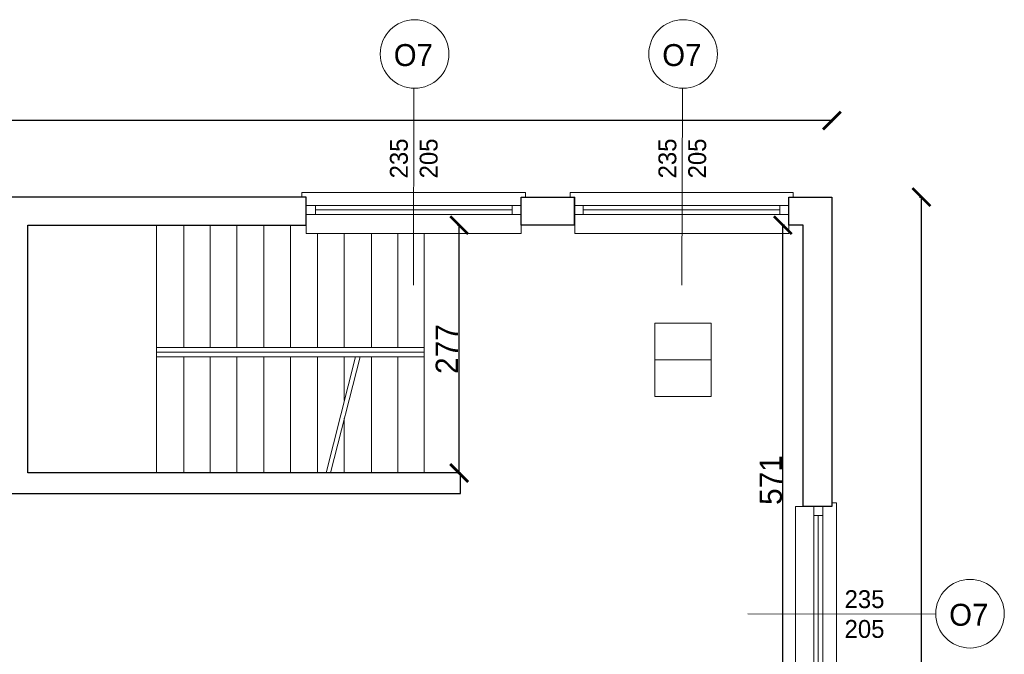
# Model space of a CAD drawing. Header units: centimetres. Extents: x -17621 to 77377, y -18613 to 66.
# Tile 119 of 173: x 32851 to 33954, y -16378 to -15668. Entities that reach past the tile are written whole.
import ezdxf

# ---------------------------------------------------------------- set-up
doc = ezdxf.new("R2010")
doc.units = ezdxf.units.CM
doc.layers.add('0-wymiarowanie rys.CAD', color=5, linetype='Continuous', lineweight=0, true_color=0x0000ff)
for name, color, linetype, lineweight in [('a_drzwi i okna', 2, 'Continuous', 0), ('a_inwentaryzacja', 141, 'Continuous', 0), ('a_wymiarowanie', 211, 'Continuous', 0), ('pomieszczenia', 191, 'Continuous', 5)]:
    doc.layers.add(name, color=color, linetype=linetype, lineweight=lineweight)
doc.layers.add('PDF3_A250 SCHODY', color=7, linetype='Continuous')
doc.layers.add('PDF3_A310 STOLARKA ZEWNĘTRZNA', color=7, linetype='Continuous')
doc.styles.add('PDF Century Gothic', font='GOTHIC.TTF')
doc.dimstyles.new('ISO-25', dxfattribs={"dimtxt": 25, "dimasz": 20, "dimexe": 0.6, "dimexo": 0.375, "dimtad": 1, "dimdec": 0, "dimtxsty": 'PDF Century Gothic', "dimblk": 'ARCHTICK', "dimcen": 2.5, "dimadec": 1, "dimazin": 0, "dimtfac": 1, "dimtdec": 0, "dimtmove": 0, "dimatfit": 3, "dimldrblk": 'ARCHTICK', "dimfxl": 2, "dimfxlon": 1, "dimarcsym": 0})

# ---------------------------------------------------------------- blocks, each defined once
blk = doc.blocks.new('_ArchTick')
at = {"color": 0, "linetype": 'ByBlock', "const_width": 0.15}
blk.add_lwpolyline([(-0.5, -0.5), (0.5, 0.5)], dxfattribs=at)
blk = doc.blocks.new('*D337')
at = {"layer": 'a_wymiarowanie', "color": 0, "linetype": 'Continuous', "lineweight": -2, "transparency": 16777216}
for p, q in [((33707.6, -15897.9), (33705, -15897.9)), ((33705.6, -16468.5), (33705.6, -15897.9)), ((33707.6, -16468.5), (33705, -16468.5))]:
    blk.add_line(p, q, dxfattribs=at)
at = {"layer": 'Defpoints', "color": 0, "linetype": 'Continuous', "transparency": 16777216}
for p in [(33705.6, -15897.9), (33728.3, -15897.9), (33728.3, -16468.5)]:
    blk.add_point(p, dxfattribs=at)
at = {"layer": 'a_wymiarowanie', "color": 0, "linetype": 'Continuous', "lineweight": -2, "transparency": 16777216, "xscale": 20, "yscale": 20, "zscale": 20}
for p, rotation in [((33705.6, -15897.9), 90), ((33705.6, -16468.5), 270)]:
    blk.add_blockref('_ArchTick', p, dxfattribs=dict(at, rotation=rotation))
at = {"layer": 'a_wymiarowanie', "color": 0, "linetype": 'Continuous', "lineweight": 0, "transparency": 16777216, "insert": (33692.2, -16183.2), "char_height": 25, "attachment_point": 5, "rotation": 90, "style": 'PDF Century Gothic'}
blk.add_mtext('571', dxfattribs=at)
blk = doc.blocks.new('*D799')
at = {"layer": 'a_wymiarowanie', "color": 0, "lineweight": -2, "transparency": 16777216}
for p, q in [((33341.2, -15897.9), (33343.8, -15897.9)), ((33343.2, -16175.3), (33343.2, -15897.9)), ((33341.2, -16175.3), (33343.8, -16175.3))]:
    blk.add_line(p, q, dxfattribs=at)
at = {"layer": 'Defpoints', "color": 0, "transparency": 16777216}
for p in [(32860.5, -15897.9), (33343.2, -15897.9), (32860.5, -16175.3)]:
    blk.add_point(p, dxfattribs=at)
at = {"layer": 'a_wymiarowanie', "color": 0, "lineweight": -2, "transparency": 16777216, "xscale": 20, "yscale": 20, "zscale": 20}
for p, rotation in [((33343.2, -15897.9), 90), ((33343.2, -16175.3), 270)]:
    blk.add_blockref('_ArchTick', p, dxfattribs=dict(at, rotation=rotation))
at = {"layer": 'a_wymiarowanie', "color": 0, "lineweight": 0, "transparency": 16777216, "insert": (33329.4, -16036.6), "char_height": 25, "attachment_point": 5, "rotation": 90, "style": 'PDF Century Gothic'}
blk.add_mtext('277', dxfattribs=at)
blk = doc.blocks.new('*D1081')
at = {"layer": '0-wymiarowanie rys.CAD', "color": 0, "linetype": 'Continuous', "lineweight": -2, "transparency": 16777216}
for p, q in [((33858.7, -15866.5), (33861.3, -15866.5)), ((33860.7, -17090), (33860.7, -15866.5)), ((33858.7, -17090), (33861.3, -17090))]:
    blk.add_line(p, q, dxfattribs=at)
at = {"layer": 'Defpoints', "color": 0, "linetype": 'Continuous', "transparency": 16777216}
for p in [(33760.5, -15866.5), (33860.7, -15866.5), (33760.5, -17090)]:
    blk.add_point(p, dxfattribs=at)
at = {"layer": '0-wymiarowanie rys.CAD', "color": 0, "linetype": 'Continuous', "lineweight": -2, "transparency": 16777216, "xscale": 20, "yscale": 20, "zscale": 20}
for p, rotation in [((33860.7, -15866.5), 90), ((33860.7, -17090), 270)]:
    blk.add_blockref('_ArchTick', p, dxfattribs=dict(at, rotation=rotation))
at = {"layer": '0-wymiarowanie rys.CAD', "color": 0, "linetype": 'Continuous', "transparency": 16777216, "insert": (33847, -16478.3), "char_height": 25, "attachment_point": 5, "rotation": 90, "style": 'PDF Century Gothic'}
blk.add_mtext('1223', dxfattribs=at)
blk = doc.blocks.new('*D1082')
at = {"layer": '0-wymiarowanie rys.CAD', "color": 0, "linetype": 'Continuous', "lineweight": -2, "transparency": 16777216}
for p, q in [((28917.6, -15782.9), (28917.6, -15780.3)), ((33760.5, -15780.9), (28917.6, -15780.9)), ((33760.5, -15782.9), (33760.5, -15780.3))]:
    blk.add_line(p, q, dxfattribs=at)
at = {"layer": 'Defpoints', "color": 0, "linetype": 'Continuous', "transparency": 16777216}
for p in [(28917.6, -15780.9), (28917.6, -15866.5), (33760.5, -15866.5)]:
    blk.add_point(p, dxfattribs=at)
at = {"layer": '0-wymiarowanie rys.CAD', "color": 0, "linetype": 'Continuous', "lineweight": -2, "transparency": 16777216, "xscale": 20, "yscale": 20, "zscale": 20, "rotation": 180}
blk.add_blockref('_ArchTick', (28917.6, -15780.9), dxfattribs=at)
at = {"layer": '0-wymiarowanie rys.CAD', "color": 0, "linetype": 'Continuous', "lineweight": -2, "transparency": 16777216, "xscale": 20, "yscale": 20, "zscale": 20}
blk.add_blockref('_ArchTick', (33760.5, -15780.9), dxfattribs=at)
at = {"layer": '0-wymiarowanie rys.CAD', "color": 0, "linetype": 'Continuous', "transparency": 16777216, "insert": (31339.1, -15767.2), "char_height": 25, "attachment_point": 5, "style": 'PDF Century Gothic'}
blk.add_mtext('4843', dxfattribs=at)

msp = doc.modelspace()

# ---------------------------------------------------------------- linework, layer by layer
at = {"layer": 'a_drzwi i okna'}
for p, q in [((33292.6, -15744.9), (33292, -15965)), ((33593.2, -15744.9), (33592.6, -15965)), ((33876.6, -16333.2), (33666.5, -16332.8))]:
    msp.add_line(p, q, dxfattribs=at)
for centre in [(33293.3, -15706.4), (33593.9, -15706.4), (33915.1, -16332.8)]:
    msp.add_circle(centre, 38.4, dxfattribs=at)
at = {"layer": 'a_inwentaryzacja', "lineweight": 25}
for points in [[(32545.3, -16198.4), (33344.8, -16198.4), (33344.8, -16175.3), (32860.5, -16175.3), (32860.5, -15897.9), (33172.1, -15897.9), (33172.1, -15866.5), (32812.2, -15866.5), (32812.2, -15897.9), (32830.9, -15897.9), (32830.9, -16182.3), (32562.5, -16182.3), (32562.5, -16002.3), (32550.6, -16002.3), (32550.6, -16182.3), (32545.3, -16182.3)], [(33412.5, -15897.9), (33412.5, -15866.5), (33471.8, -15866.5), (33471.8, -15897.9)], [(33728.3, -16212.8), (33728.3, -16192.5), (33728.3, -16179.8), (33728.3, -15897.9), (33712.2, -15897.9), (33712.2, -15866.5), (33760.5, -15866.5), (33760.5, -16212.8)]]:
    msp.add_lwpolyline(points, close=True, dxfattribs=at)
at = {"layer": 'PDF3_A250 SCHODY', "lineweight": 5}
for points in [[(33004.4, -15897.9), (33004.4, -15973.7)], [(33034.9, -15897.9), (33034.9, -16035)], [(33064.5, -15897.9), (33064.5, -16035)], [(33094.2, -15897.9), (33094.2, -16035)], [(33124.7, -15897.9), (33124.7, -16035)], [(33154.3, -15897.9), (33154.3, -16035)], [(33184.8, -15907.2), (33184.8, -16035)], [(33214.4, -15907.2), (33214.4, -16035)], [(33244.9, -15907.2), (33244.9, -16035)], [(33274.5, -15907.2), (33274.5, -16035)], [(33304.2, -15907.2), (33304.2, -16175.3)], [(33004.4, -15973.2), (33004.4, -16175.3)], [(33304.2, -16035), (33004.4, -16035), (33304.2, -16035)], [(33004.4, -16040.1), (33304.2, -16040.1), (33304.2, -16112.1)], [(33004.4, -16045.2), (33304.2, -16045.2)], [(33034.9, -16045.2), (33034.9, -16175.3)], [(33064.5, -16045.2), (33064.5, -16175.3)], [(33094.2, -16045.2), (33094.2, -16175.3)], [(33124.7, -16045.2), (33124.7, -16175.3)], [(33154.3, -16045.2), (33154.3, -16175.3)], [(33184.8, -16045.2), (33184.8, -16175.3)], [(33227.1, -16045.2), (33194.2, -16175.3)], [(33232.2, -16045.2), (33199.2, -16175.3)], [(33214.4, -16045.2), (33214.4, -16094.3)], [(33244.9, -16045.2), (33244.9, -16175.3)], [(33274.5, -16045.2), (33274.5, -16175.3)], [(33214.4, -16113.8), (33214.4, -16175.3)], [(33304.2, -16175.3), (33304.2, -16115.5)]]:
    msp.add_lwpolyline(points, dxfattribs=at)
at = {"layer": 'PDF3_A310 STOLARKA ZEWNĘTRZNA', "lineweight": 5}
for points in [[(33412.5, -15907.2), (33412.5, -15866.5), (33417.6, -15866.5), (33417.6, -15861.5), (33172.1, -15861.5), (33167, -15861.5), (33167, -15866.5), (33172.1, -15866.5), (33172.1, -15907.2)], [(33712.2, -15907.2), (33712.2, -15866.5), (33717.3, -15866.5), (33717.3, -15861.5), (33472.6, -15861.5), (33467.6, -15861.5), (33467.6, -15866.5), (33472.6, -15866.5), (33472.6, -15907.2)], [(33412.5, -15886), (33402.4, -15886), (33182.2, -15886), (33172.1, -15886), (33172.1, -15875.9), (33182.2, -15875.9), (33402.4, -15875.9), (33412.5, -15875.9)], [(33712.2, -15886), (33702.1, -15886), (33482, -15886), (33472.6, -15886), (33472.6, -15875.9), (33482, -15875.9), (33702.1, -15875.9), (33712.2, -15875.9)], [(33719.9, -16453.3), (33760.5, -16453.3), (33760.5, -16458.4), (33765.6, -16458.4), (33765.6, -16212.8), (33765.6, -16208.6), (33760.5, -16208.6), (33760.5, -16212.8), (33719.9, -16212.8)], [(33740.2, -16453.3), (33740.2, -16443.1), (33740.2, -16223), (33740.2, -16212.8), (33750.3, -16212.8), (33750.3, -16223), (33750.3, -16443.1), (33750.3, -16453.3)]]:
    msp.add_lwpolyline(points, close=True, dxfattribs=at)
for points in [[(33182.2, -15875.9), (33182.2, -15886)], [(33402.4, -15880.9), (33182.2, -15880.9)], [(33402.4, -15875.9), (33402.4, -15886)], [(33482, -15875.9), (33482, -15886)], [(33702.1, -15880.9), (33482, -15880.9)], [(33702.1, -15875.9), (33702.1, -15886)], [(33750.3, -16223), (33740.2, -16223)], [(33745.3, -16443.1), (33745.3, -16223)]]:
    msp.add_lwpolyline(points, dxfattribs=at)
at = {"layer": 'pomieszczenia'}
msp.add_line((33562.2, -16048.6), (33625.3, -16048.6), dxfattribs=at)
msp.add_lwpolyline([(33562.2, -16007.5), (33625.3, -16007.5), (33625.3, -16089.8), (33562.2, -16089.8)], close=True, dxfattribs=at)

# ---------------------------------------------------------------- texts
at = {"layer": 'a_drzwi i okna', "style": 'PDF Century Gothic'}
for s, width, gutter_width, heights, insert, char_height, attachment_point in [('O7', 220.698, 15.3, [199.8], (33270, -15720.2), 24.55, 7), ('O7', 220.698, 15.3, [199.8], (33570.6, -15720.2), 24.55, 7), ('235\\P205', 179.816, 12.5, [162.8], (33774.7, -16306.5), 20, 1), ('O7', 220.698, 15.3, [199.8], (33891.8, -16346.6), 24.55, 7)]:
    msp.add_mtext_dynamic_manual_height_columns(s, width=width, gutter_width=gutter_width, heights=heights, dxfattribs=dict(at, insert=insert, char_height=char_height, attachment_point=attachment_point))
at = {"layer": 'a_drzwi i okna', "char_height": 20, "attachment_point": 1, "rotation": 90, "style": 'PDF Century Gothic'}
for insert in [(33265.7, -15845.6), (33566.3, -15845.6)]:
    msp.add_mtext_dynamic_manual_height_columns('235\\P205', width=179.816, gutter_width=12.5, heights=[162.8], dxfattribs=dict(at, insert=insert))

# ---------------------------------------------------------------- dimensions: what is measured, and where the dimension line sits
at = {"layer": '0-wymiarowanie rys.CAD', "linetype": 'Continuous'}
dim = msp.add_linear_dim(base=(28917.6, -15780.9), p1=(33760.5, -15866.5), p2=(28917.6, -15866.5), dimstyle='ISO-25', dxfattribs=at)
dim.commit()
dim.dimension.update_dxf_attribs({"geometry": '*D1082', "text_midpoint": (31339.1, -15767.2)})
dim = msp.add_linear_dim(base=(33860.7407, -15866.5449), p1=(33760.5023, -17089.9708), p2=(33760.5023, -15866.5449), angle=90, dimstyle='ISO-25', dxfattribs=at)
dim.commit()
dim.dimension.update_dxf_attribs({"geometry": '*D1081', "text_midpoint": (33846.9869, -16478.2578)})
at = {"layer": 'a_wymiarowanie', "lineweight": 0}
dim = msp.add_linear_dim(base=(33343.2, -15897.9), p1=(32860.5, -16175.3), p2=(32860.5, -15897.9), angle=90, dimstyle='ISO-25', dxfattribs=at)
dim.commit()
dim.dimension.update_dxf_attribs({"geometry": '*D799', "text_midpoint": (33329.4, -16036.6)})
at = {"layer": 'a_wymiarowanie', "linetype": 'Continuous', "lineweight": 0}
dim = msp.add_linear_dim(base=(33705.6, -15897.9), p1=(33728.3, -16468.5), p2=(33728.3, -15897.9), angle=90, dimstyle='ISO-25', dxfattribs=at)
dim.commit()
dim.dimension.update_dxf_attribs({"geometry": '*D337', "text_midpoint": (33692.2, -16183.2)})

doc.saveas('drawing.dxf')
